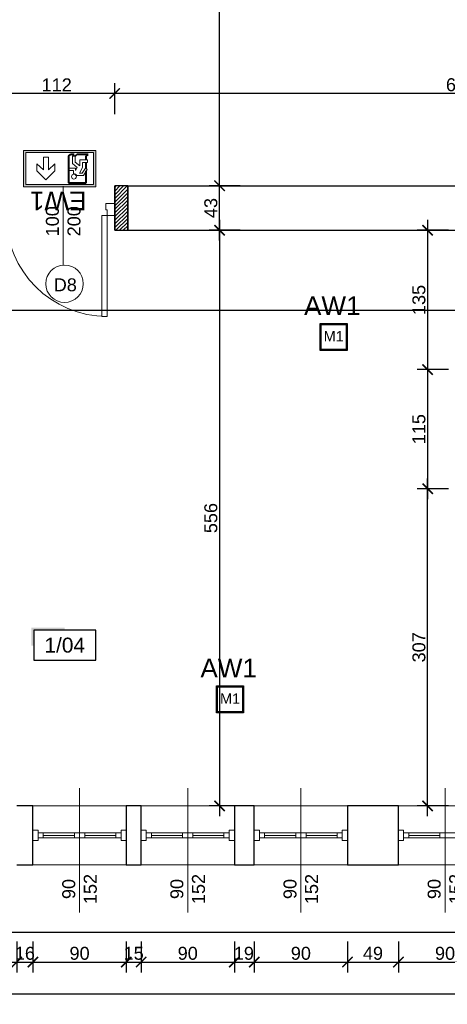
# Model space of a CAD drawing. Header units: millimetres. Extents: x 2709036 to 2756280, y 168165 to 192362.
# Tile 127 of 192: x 2720852 to 2721265, y 190566 to 191517. Entities that reach past the tile are written whole.
import ezdxf
from ezdxf.enums import TextEntityAlignment as Align

# ---------------------------------------------------------------- set-up
doc = ezdxf.new("R2010")
doc.units = ezdxf.units.MM
doc.header["$MEASUREMENT"] = 0
doc.linetypes.add('HIDDEN2', pattern=[4.7625, 3.175, -1.5875])
doc.layers.add('6 - OPISY', color=7, linetype='Continuous')
doc.layers.add('Oświetlenie awaryjne', color=1, linetype='Continuous')
for name, color, linetype, lineweight in [('__MAZ_OPIS_STOLARKA', 7, 'Continuous', 0), ('__MAZ_SCHODY', 7, 'Continuous', 0), ('__MAZ_STOLARKA DRZWIOWA NOWA', 7, 'Continuous', 9), ('__MAZ_STOLARKA OKIENNA', 7, 'Continuous', 9), ('__MAZ_WYMIARY', 7, 'Continuous', 9), ('__MAZ_ŚCIANY ISTNIEJĄCE', 7, 'Continuous', 30), ('Oświetlenie ewakuacyjne', 3, 'Continuous', 20)]:
    doc.layers.add(name, color=color, linetype=linetype, lineweight=lineweight)
doc.styles.add('Arial', font='arial.ttf')
doc.styles.add('Dimensions', font='arial.ttf')
doc.styles.add('Malanow_1_100', font='isocpeur.ttf')
doc.styles.get("Standard").update_dxf_attribs({"font": 'arial.ttf'})
doc.styles.add('styl1', font='arial.ttf')
doc.dimstyles.new('100', dxfattribs={"dimtxt": 10, "dimasz": 10, "dimexe": 18, "dimexo": 15, "dimgap": 9, "dimtad": 1, "dimdec": 1, "dimrnd": 0.5, "dimdsep": 46, "dimtxsty": 'Dimensions', "dimblk": 'ARCHTICK', "dimcen": 9, "dimdle": 10, "dimadec": 1, "dimazin": 2, "dimtfac": 1, "dimtdec": 4, "dimtofl": 0, "dimtmove": 2, "dimatfit": 3, "dimfxl": 1, "dimtolj": 1, "dimtzin": 0, "dimarcsym": 0})

# ---------------------------------------------------------------- blocks, each defined once
blk = doc.blocks.new('*U9')
at = {"ltscale": 10}
blk.add_hatch(color=256, dxfattribs=at).paths.add_polyline_path([(0, 26), (-25, 26), (-27, 26), (-27, 11.46), (-25, 11.46), (-25, 24), (0, 24)])
blk.add_lwpolyline([(-25, 0), (25, 0), (25, 24), (-25, 24)], close=True, dxfattribs=at)
at = {"layer": '6 - OPISY'}
for tag, p in [('NRPOM', (0, 6)), ('WYSPOM', (3.39, -15.66))]:
    blk.add_attdef(tag, text='', height=12, dxfattribs=at).set_placement(p, align=Align.CENTER)
blk = doc.blocks.new('_ArchTick')
at = {"color": 0, "linetype": 'ByBlock', "const_width": 0.15}
blk.add_lwpolyline([(-0.5, -0.5), (0.5, 0.5)], dxfattribs=at)
blk = doc.blocks.new('*D758')
at = {"layer": '__MAZ_WYMIARY', "color": 0, "lineweight": -2}
for p, q in [((2720943.8, 191426.23), (2720943.8, 191456.23)), ((2721612.3, 191426.23), (2721612.3, 191456.23)), ((2721622.3, 191446.23), (2720933.8, 191446.23))]:
    blk.add_line(p, q, dxfattribs=at)
at = {"layer": 'Defpoints', "color": 0, "lineweight": 30}
for p in [(2720943.8, 191446.23), (2720943.8, 191357.08), (2721612.3, 191357.08)]:
    blk.add_point(p, dxfattribs=at)
at = {"layer": '__MAZ_WYMIARY', "color": 0, "lineweight": -2, "xscale": 10, "yscale": 10, "zscale": 10, "rotation": 180}
blk.add_blockref('_ArchTick', (2720943.8, 191446.23), dxfattribs=at)
at = {"layer": '__MAZ_WYMIARY', "color": 0, "lineweight": -2, "xscale": 10, "yscale": 10, "zscale": 10}
blk.add_blockref('_ArchTick', (2721612.3, 191446.23), dxfattribs=at)
at = {"layer": '__MAZ_WYMIARY', "color": 0, "lineweight": 5, "insert": (2721278.05, 191454.61), "char_height": 12.5, "attachment_point": 5, "style": 'Arial'}
blk.add_mtext('\\A1;669', dxfattribs=at)
blk = doc.blocks.new('*D759')
at = {"layer": '__MAZ_WYMIARY', "color": 0, "lineweight": -2}
for p, q in [((2720831.8, 191426.23), (2720831.8, 191456.23)), ((2720943.8, 191426.23), (2720943.8, 191456.23)), ((2720953.8, 191446.23), (2720821.8, 191446.23))]:
    blk.add_line(p, q, dxfattribs=at)
at = {"layer": 'Defpoints', "color": 0, "lineweight": 30}
for p in [(2720831.8, 191446.23), (2720831.8, 191357.08), (2720943.8, 191357.08)]:
    blk.add_point(p, dxfattribs=at)
at = {"layer": '__MAZ_WYMIARY', "color": 0, "lineweight": -2, "xscale": 10, "yscale": 10, "zscale": 10, "rotation": 180}
blk.add_blockref('_ArchTick', (2720831.8, 191446.23), dxfattribs=at)
at = {"layer": '__MAZ_WYMIARY', "color": 0, "lineweight": -2, "xscale": 10, "yscale": 10, "zscale": 10}
blk.add_blockref('_ArchTick', (2720943.8, 191446.23), dxfattribs=at)
at = {"layer": '__MAZ_WYMIARY', "color": 0, "lineweight": 5, "insert": (2720887.8, 191454.51), "char_height": 12.5, "attachment_point": 5, "style": 'Arial'}
blk.add_mtext('\\A1;112', dxfattribs=at)
blk = doc.blocks.new('*D761')
at = {"layer": '__MAZ_WYMIARY', "color": 0, "lineweight": -2}
for p, q in [((2721245.83, 191324.08), (2721245.83, 191169.46)), ((2721265.83, 191314.08), (2721235.83, 191314.08)), ((2721265.83, 191179.46), (2721235.83, 191179.46))]:
    blk.add_line(p, q, dxfattribs=at)
at = {"layer": 'Defpoints', "color": 0, "lineweight": 30}
for p in [(2721306.3, 191314.08), (2721245.83, 191179.46), (2721306.3, 191179.46)]:
    blk.add_point(p, dxfattribs=at)
at = {"layer": '__MAZ_WYMIARY', "color": 0, "lineweight": -2, "xscale": 10, "yscale": 10, "zscale": 10}
for p, rotation in [((2721245.83, 191314.08), 90), ((2721245.83, 191179.46), 270)]:
    blk.add_blockref('_ArchTick', p, dxfattribs=dict(at, rotation=rotation))
at = {"layer": '__MAZ_WYMIARY', "color": 0, "lineweight": 5, "insert": (2721237.45, 191246.77), "char_height": 12.5, "attachment_point": 5, "rotation": 90, "style": 'Arial'}
blk.add_mtext('\\A1;135', dxfattribs=at)
blk = doc.blocks.new('*D762')
at = {"layer": '__MAZ_WYMIARY', "color": 0, "lineweight": -2}
for p, q in [((2721245.83, 191189.46), (2721245.83, 191054.46)), ((2721265.83, 191179.46), (2721235.83, 191179.46)), ((2721265.83, 191064.46), (2721235.83, 191064.46))]:
    blk.add_line(p, q, dxfattribs=at)
at = {"layer": 'Defpoints', "color": 0, "lineweight": 30}
for p in [(2721306.3, 191179.46), (2721245.83, 191064.46), (2721309.3, 191064.46)]:
    blk.add_point(p, dxfattribs=at)
at = {"layer": '__MAZ_WYMIARY', "color": 0, "lineweight": -2, "xscale": 10, "yscale": 10, "zscale": 10}
for p, rotation in [((2721245.83, 191179.46), 90), ((2721245.83, 191064.46), 270)]:
    blk.add_blockref('_ArchTick', p, dxfattribs=dict(at, rotation=rotation))
at = {"layer": '__MAZ_WYMIARY', "color": 0, "lineweight": 5, "insert": (2721237.45, 191121.96), "char_height": 12.5, "attachment_point": 5, "rotation": 90, "style": 'Arial'}
blk.add_mtext('\\A1;115', dxfattribs=at)
blk = doc.blocks.new('*D763')
at = {"layer": '__MAZ_WYMIARY', "color": 0, "lineweight": -2}
for p, q in [((2721245.83, 190748.08), (2721245.83, 191074.46)), ((2721265.83, 191064.46), (2721235.83, 191064.46)), ((2721265.83, 190758.08), (2721235.83, 190758.08))]:
    blk.add_line(p, q, dxfattribs=at)
at = {"layer": 'Defpoints', "color": 0, "lineweight": 30}
for p in [(2721245.83, 191064.46), (2721309.3, 191064.46), (2721309.3, 190758.08)]:
    blk.add_point(p, dxfattribs=at)
at = {"layer": '__MAZ_WYMIARY', "color": 0, "lineweight": -2, "xscale": 10, "yscale": 10, "zscale": 10}
for p, rotation in [((2721245.83, 191064.46), 90), ((2721245.83, 190758.08), 270)]:
    blk.add_blockref('_ArchTick', p, dxfattribs=dict(at, rotation=rotation))
at = {"layer": '__MAZ_WYMIARY', "color": 0, "lineweight": 5, "insert": (2721237.45, 190911.27), "char_height": 12.5, "attachment_point": 5, "rotation": 90, "style": 'Arial'}
blk.add_mtext('\\A1;307', dxfattribs=at)
blk = doc.blocks.new('*D1075')
at = {"layer": '__MAZ_WYMIARY', "color": 0, "lineweight": -2}
for p, q in [((2721044.99, 191324.08), (2721044.99, 190748.08)), ((2721064.99, 191314.08), (2721034.99, 191314.08)), ((2721064.99, 190758.08), (2721034.99, 190758.08))]:
    blk.add_line(p, q, dxfattribs=at)
at = {"layer": 'Defpoints', "color": 0, "lineweight": 30}
for p in [(2721096.92, 191314.08), (2721044.99, 190758.08), (2721096.92, 190758.08)]:
    blk.add_point(p, dxfattribs=at)
at = {"layer": '__MAZ_WYMIARY', "color": 0, "lineweight": -2, "xscale": 10, "yscale": 10, "zscale": 10}
for p, rotation in [((2721044.99, 191314.08), 90), ((2721044.99, 190758.08), 270)]:
    blk.add_blockref('_ArchTick', p, dxfattribs=dict(at, rotation=rotation))
at = {"layer": '__MAZ_WYMIARY', "color": 0, "lineweight": 5, "insert": (2721036.61, 191036.08), "char_height": 12.5, "attachment_point": 5, "rotation": 90, "style": 'Arial'}
blk.add_mtext('\\A1;556', dxfattribs=at)
blk = doc.blocks.new('*D1143')
at = {"layer": '__MAZ_WYMIARY', "color": 0, "lineweight": -2}
for p, q in [((2721044.99, 191304.08), (2721044.99, 191367.08)), ((2721064.99, 191357.08), (2721034.99, 191357.08)), ((2721064.99, 191314.08), (2721034.99, 191314.08))]:
    blk.add_line(p, q, dxfattribs=at)
at = {"layer": 'Defpoints', "color": 0, "lineweight": 30}
for p in [(2721044.99, 191357.08), (2721139.98, 191357.08), (2721139.98, 191314.08)]:
    blk.add_point(p, dxfattribs=at)
at = {"layer": '__MAZ_WYMIARY', "color": 0, "lineweight": -2, "xscale": 10, "yscale": 10, "zscale": 10}
for p, rotation in [((2721044.99, 191357.08), 90), ((2721044.99, 191314.08), 270)]:
    blk.add_blockref('_ArchTick', p, dxfattribs=dict(at, rotation=rotation))
at = {"layer": '__MAZ_WYMIARY', "color": 0, "lineweight": 5, "insert": (2721036.6, 191335.58), "char_height": 12.5, "attachment_point": 5, "rotation": 90, "style": 'Arial'}
blk.add_mtext('\\A1;43', dxfattribs=at)
blk = doc.blocks.new('*D1144')
at = {"layer": '__MAZ_WYMIARY', "color": 0, "lineweight": -2}
for p, q in [((2721044.99, 191347.08), (2721044.99, 191941.08)), ((2721049.99, 191931.08), (2721034.99, 191931.08)), ((2721049.99, 191357.08), (2721034.99, 191357.08))]:
    blk.add_line(p, q, dxfattribs=at)
at = {"layer": 'Defpoints', "color": 0, "lineweight": 30}
for p in [(2721044.99, 191931.08), (2721064.99, 191931.08), (2721064.99, 191357.08)]:
    blk.add_point(p, dxfattribs=at)
at = {"layer": '__MAZ_WYMIARY', "color": 0, "lineweight": -2, "xscale": 10, "yscale": 10, "zscale": 10}
for p, rotation in [((2721044.99, 191931.08), 90), ((2721044.99, 191357.08), 270)]:
    blk.add_blockref('_ArchTick', p, dxfattribs=dict(at, rotation=rotation))
at = {"layer": '__MAZ_WYMIARY', "color": 0, "lineweight": 5, "insert": (2721036.63, 191644.08), "char_height": 12.5, "attachment_point": 5, "rotation": 90, "style": 'Arial'}
blk.add_mtext('\\A1;574', dxfattribs=at)
blk = doc.blocks.new('*D1164')
at = {"layer": '__MAZ_WYMIARY', "color": 0, "lineweight": -2}
for p, q in [((2720272.22, 190655.79), (2720272.22, 190625.79)), ((2721309.3, 190655.79), (2721309.3, 190625.79)), ((2721319.3, 190635.79), (2720262.22, 190635.79))]:
    blk.add_line(p, q, dxfattribs=at)
at = {"layer": 'Defpoints', "color": 0, "lineweight": 30}
for p in [(2720272.22, 190808.17), (2721309.3, 190808.17), (2720272.22, 190635.79)]:
    blk.add_point(p, dxfattribs=at)
at = {"layer": '__MAZ_WYMIARY', "color": 0, "lineweight": -2, "xscale": 10, "yscale": 10, "zscale": 10, "rotation": 180}
blk.add_blockref('_ArchTick', (2720272.22, 190635.79), dxfattribs=at)
at = {"layer": '__MAZ_WYMIARY', "color": 0, "lineweight": -2, "xscale": 10, "yscale": 10, "zscale": 10}
blk.add_blockref('_ArchTick', (2721309.3, 190635.79), dxfattribs=at)
at = {"layer": '__MAZ_WYMIARY', "color": 0, "lineweight": 5, "insert": (2720790.76, 190644.18), "char_height": 12.5, "attachment_point": 5, "style": 'Arial'}
blk.add_mtext('\\A1;1037', dxfattribs=at)
blk = doc.blocks.new('*D1197')
at = {"layer": '__MAZ_WYMIARY', "color": 0, "lineweight": -2}
for p, q in [((2720759.3, 190627.24), (2720759.3, 190597.24)), ((2720849.3, 190627.24), (2720849.3, 190597.24)), ((2720749.3, 190607.24), (2720859.3, 190607.24))]:
    blk.add_line(p, q, dxfattribs=at)
at = {"layer": 'Defpoints', "color": 0, "lineweight": 30}
for p in [(2720759.3, 190700.95), (2720849.3, 190700.95), (2720849.3, 190607.24)]:
    blk.add_point(p, dxfattribs=at)
at = {"layer": '__MAZ_WYMIARY', "color": 0, "lineweight": -2, "xscale": 10, "yscale": 10, "zscale": 10, "rotation": 180}
blk.add_blockref('_ArchTick', (2720759.3, 190607.24), dxfattribs=at)
at = {"layer": '__MAZ_WYMIARY', "color": 0, "lineweight": -2, "xscale": 10, "yscale": 10, "zscale": 10}
blk.add_blockref('_ArchTick', (2720849.3, 190607.24), dxfattribs=at)
at = {"layer": '__MAZ_WYMIARY', "color": 0, "lineweight": 5, "insert": (2720804.3, 190615.62), "char_height": 12.5, "attachment_point": 5, "style": 'Arial'}
blk.add_mtext('\\A1;90', dxfattribs=at)
blk = doc.blocks.new('*D1198')
at = {"layer": '__MAZ_WYMIARY', "color": 0, "lineweight": -2}
for p, q in [((2720849.3, 190627.24), (2720849.3, 190597.24)), ((2720864.9, 190627.24), (2720864.9, 190597.24)), ((2720839.3, 190607.24), (2720874.9, 190607.24))]:
    blk.add_line(p, q, dxfattribs=at)
at = {"layer": 'Defpoints', "color": 0, "lineweight": 30}
for p in [(2720849.3, 190700.89), (2720864.9, 190700.89), (2720864.9, 190607.24)]:
    blk.add_point(p, dxfattribs=at)
at = {"layer": '__MAZ_WYMIARY', "color": 0, "lineweight": -2, "xscale": 10, "yscale": 10, "zscale": 10, "rotation": 180}
blk.add_blockref('_ArchTick', (2720849.3, 190607.24), dxfattribs=at)
at = {"layer": '__MAZ_WYMIARY', "color": 0, "lineweight": -2, "xscale": 10, "yscale": 10, "zscale": 10}
blk.add_blockref('_ArchTick', (2720864.9, 190607.24), dxfattribs=at)
at = {"layer": '__MAZ_WYMIARY', "color": 0, "lineweight": 5, "insert": (2720857.1, 190615.62), "char_height": 12.5, "attachment_point": 5, "style": 'Arial'}
blk.add_mtext('\\A1;16', dxfattribs=at)
blk = doc.blocks.new('*D1199')
at = {"layer": '__MAZ_WYMIARY', "color": 0, "lineweight": -2}
for p, q in [((2720864.9, 190627.24), (2720864.9, 190597.24)), ((2720954.9, 190627.24), (2720954.9, 190597.24)), ((2720854.9, 190607.24), (2720964.9, 190607.24))]:
    blk.add_line(p, q, dxfattribs=at)
at = {"layer": 'Defpoints', "color": 0, "lineweight": 30}
for p in [(2720864.9, 190701.08), (2720954.9, 190701.08), (2720954.9, 190607.24)]:
    blk.add_point(p, dxfattribs=at)
at = {"layer": '__MAZ_WYMIARY', "color": 0, "lineweight": -2, "xscale": 10, "yscale": 10, "zscale": 10, "rotation": 180}
blk.add_blockref('_ArchTick', (2720864.9, 190607.24), dxfattribs=at)
at = {"layer": '__MAZ_WYMIARY', "color": 0, "lineweight": -2, "xscale": 10, "yscale": 10, "zscale": 10}
blk.add_blockref('_ArchTick', (2720954.9, 190607.24), dxfattribs=at)
at = {"layer": '__MAZ_WYMIARY', "color": 0, "lineweight": 5, "insert": (2720909.9, 190615.62), "char_height": 12.5, "attachment_point": 5, "style": 'Arial'}
blk.add_mtext('\\A1;90', dxfattribs=at)
blk = doc.blocks.new('*D1200')
at = {"layer": '__MAZ_WYMIARY', "color": 0, "lineweight": -2}
for p, q in [((2720954.9, 190627.24), (2720954.9, 190597.24)), ((2720969.27, 190627.24), (2720969.27, 190597.24)), ((2720944.9, 190607.24), (2720979.27, 190607.24))]:
    blk.add_line(p, q, dxfattribs=at)
at = {"layer": 'Defpoints', "color": 0, "lineweight": 30}
for p in [(2720954.9, 190701.08), (2720969.27, 190701.08), (2720969.27, 190607.24)]:
    blk.add_point(p, dxfattribs=at)
at = {"layer": '__MAZ_WYMIARY', "color": 0, "lineweight": -2, "xscale": 10, "yscale": 10, "zscale": 10, "rotation": 180}
blk.add_blockref('_ArchTick', (2720954.9, 190607.24), dxfattribs=at)
at = {"layer": '__MAZ_WYMIARY', "color": 0, "lineweight": -2, "xscale": 10, "yscale": 10, "zscale": 10}
blk.add_blockref('_ArchTick', (2720969.27, 190607.24), dxfattribs=at)
at = {"layer": '__MAZ_WYMIARY', "color": 0, "lineweight": 5, "insert": (2720962.09, 190615.62), "char_height": 12.5, "attachment_point": 5, "style": 'Arial'}
blk.add_mtext('\\A1;15', dxfattribs=at)
blk = doc.blocks.new('*D1201')
at = {"layer": '__MAZ_WYMIARY', "color": 0, "lineweight": -2}
for p, q in [((2720969.27, 190627.24), (2720969.27, 190597.24)), ((2721059.27, 190627.24), (2721059.27, 190597.24)), ((2720959.27, 190607.24), (2721069.27, 190607.24))]:
    blk.add_line(p, q, dxfattribs=at)
at = {"layer": 'Defpoints', "color": 0, "lineweight": 30}
for p in [(2720969.27, 190701.02), (2721059.27, 190701.02), (2721059.27, 190607.24)]:
    blk.add_point(p, dxfattribs=at)
at = {"layer": '__MAZ_WYMIARY', "color": 0, "lineweight": -2, "xscale": 10, "yscale": 10, "zscale": 10, "rotation": 180}
blk.add_blockref('_ArchTick', (2720969.27, 190607.24), dxfattribs=at)
at = {"layer": '__MAZ_WYMIARY', "color": 0, "lineweight": -2, "xscale": 10, "yscale": 10, "zscale": 10}
blk.add_blockref('_ArchTick', (2721059.27, 190607.24), dxfattribs=at)
at = {"layer": '__MAZ_WYMIARY', "color": 0, "lineweight": 5, "insert": (2721014.27, 190615.62), "char_height": 12.5, "attachment_point": 5, "style": 'Arial'}
blk.add_mtext('\\A1;90', dxfattribs=at)
blk = doc.blocks.new('*D1202')
at = {"layer": '__MAZ_WYMIARY', "color": 0, "lineweight": -2}
for p, q in [((2721059.27, 190627.24), (2721059.27, 190597.24)), ((2721078.46, 190627.24), (2721078.46, 190597.24)), ((2721049.27, 190607.24), (2721088.46, 190607.24))]:
    blk.add_line(p, q, dxfattribs=at)
at = {"layer": 'Defpoints', "color": 0, "lineweight": 30}
for p in [(2721059.27, 190701.08), (2721078.46, 190701.08), (2721078.46, 190607.24)]:
    blk.add_point(p, dxfattribs=at)
at = {"layer": '__MAZ_WYMIARY', "color": 0, "lineweight": -2, "xscale": 10, "yscale": 10, "zscale": 10, "rotation": 180}
blk.add_blockref('_ArchTick', (2721059.27, 190607.24), dxfattribs=at)
at = {"layer": '__MAZ_WYMIARY', "color": 0, "lineweight": -2, "xscale": 10, "yscale": 10, "zscale": 10}
blk.add_blockref('_ArchTick', (2721078.46, 190607.24), dxfattribs=at)
at = {"layer": '__MAZ_WYMIARY', "color": 0, "lineweight": 5, "insert": (2721068.46, 190615.62), "char_height": 12.5, "attachment_point": 5, "style": 'Arial'}
blk.add_mtext('\\A1;19', dxfattribs=at)
blk = doc.blocks.new('*D1203')
at = {"layer": '__MAZ_WYMIARY', "color": 0, "lineweight": -2}
for p, q in [((2721078.46, 190627.24), (2721078.46, 190597.24)), ((2721168.46, 190627.24), (2721168.46, 190597.24)), ((2721068.46, 190607.24), (2721178.46, 190607.24))]:
    blk.add_line(p, q, dxfattribs=at)
at = {"layer": 'Defpoints', "color": 0, "lineweight": 30}
for p in [(2721078.46, 190701.08), (2721168.46, 190701.08), (2721168.46, 190607.24)]:
    blk.add_point(p, dxfattribs=at)
at = {"layer": '__MAZ_WYMIARY', "color": 0, "lineweight": -2, "xscale": 10, "yscale": 10, "zscale": 10, "rotation": 180}
blk.add_blockref('_ArchTick', (2721078.46, 190607.24), dxfattribs=at)
at = {"layer": '__MAZ_WYMIARY', "color": 0, "lineweight": -2, "xscale": 10, "yscale": 10, "zscale": 10}
blk.add_blockref('_ArchTick', (2721168.46, 190607.24), dxfattribs=at)
at = {"layer": '__MAZ_WYMIARY', "color": 0, "lineweight": 5, "insert": (2721123.46, 190615.62), "char_height": 12.5, "attachment_point": 5, "style": 'Arial'}
blk.add_mtext('\\A1;90', dxfattribs=at)
blk = doc.blocks.new('*D1204')
at = {"layer": '__MAZ_WYMIARY', "color": 0, "lineweight": -2}
for p, q in [((2721168.46, 190627.24), (2721168.46, 190597.24)), ((2721217.61, 190627.24), (2721217.61, 190597.24)), ((2721158.46, 190607.24), (2721227.61, 190607.24))]:
    blk.add_line(p, q, dxfattribs=at)
at = {"layer": 'Defpoints', "color": 0, "lineweight": 30}
for p in [(2721168.46, 190701.02), (2721217.61, 190701.08), (2721217.61, 190607.24)]:
    blk.add_point(p, dxfattribs=at)
at = {"layer": '__MAZ_WYMIARY', "color": 0, "lineweight": -2, "xscale": 10, "yscale": 10, "zscale": 10, "rotation": 180}
blk.add_blockref('_ArchTick', (2721168.46, 190607.24), dxfattribs=at)
at = {"layer": '__MAZ_WYMIARY', "color": 0, "lineweight": -2, "xscale": 10, "yscale": 10, "zscale": 10}
blk.add_blockref('_ArchTick', (2721217.61, 190607.24), dxfattribs=at)
at = {"layer": '__MAZ_WYMIARY', "color": 0, "lineweight": 5, "insert": (2721193.04, 190615.62), "char_height": 12.5, "attachment_point": 5, "style": 'Arial'}
blk.add_mtext('\\A1;49', dxfattribs=at)
blk = doc.blocks.new('*D1205')
at = {"layer": '__MAZ_WYMIARY', "color": 0, "lineweight": -2}
for p, q in [((2721217.61, 190627.24), (2721217.61, 190597.24)), ((2721307.61, 190627.24), (2721307.61, 190597.24)), ((2721207.61, 190607.24), (2721317.61, 190607.24))]:
    blk.add_line(p, q, dxfattribs=at)
at = {"layer": 'Defpoints', "color": 0, "lineweight": 30}
for p in [(2721217.61, 190701.08), (2721307.61, 190701.08), (2721307.61, 190607.24)]:
    blk.add_point(p, dxfattribs=at)
at = {"layer": '__MAZ_WYMIARY', "color": 0, "lineweight": -2, "xscale": 10, "yscale": 10, "zscale": 10, "rotation": 180}
blk.add_blockref('_ArchTick', (2721217.61, 190607.24), dxfattribs=at)
at = {"layer": '__MAZ_WYMIARY', "color": 0, "lineweight": -2, "xscale": 10, "yscale": 10, "zscale": 10}
blk.add_blockref('_ArchTick', (2721307.61, 190607.24), dxfattribs=at)
at = {"layer": '__MAZ_WYMIARY', "color": 0, "lineweight": 5, "insert": (2721262.61, 190615.62), "char_height": 12.5, "attachment_point": 5, "style": 'Arial'}
blk.add_mtext('\\A1;90', dxfattribs=at)
blk = doc.blocks.new('*D1213')
at = {"layer": '__MAZ_WYMIARY', "color": 0, "lineweight": -2}
for p, q in [((2719113.3, 190596.43), (2719113.3, 190566.43)), ((2721912.3, 190596.43), (2721912.3, 190566.43)), ((2719103.3, 190576.43), (2721922.3, 190576.43))]:
    blk.add_line(p, q, dxfattribs=at)
at = {"layer": 'Defpoints', "color": 0, "lineweight": 30}
for p in [(2719113.3, 190701.08), (2721912.3, 190701.08), (2721912.3, 190576.43)]:
    blk.add_point(p, dxfattribs=at)
at = {"layer": '__MAZ_WYMIARY', "color": 0, "lineweight": -2, "xscale": 10, "yscale": 10, "zscale": 10, "rotation": 180}
blk.add_blockref('_ArchTick', (2719113.3, 190576.43), dxfattribs=at)
at = {"layer": '__MAZ_WYMIARY', "color": 0, "lineweight": -2, "xscale": 10, "yscale": 10, "zscale": 10}
blk.add_blockref('_ArchTick', (2721912.3, 190576.43), dxfattribs=at)
at = {"layer": '__MAZ_WYMIARY', "color": 0, "lineweight": 5, "insert": (2720512.8, 190584.81), "char_height": 12.5, "attachment_point": 5, "style": 'Arial'}
blk.add_mtext('\\A1;2799', dxfattribs=at)
blk = doc.blocks.new('*D1227')
at = {"layer": '__MAZ_WYMIARY', "color": 0, "lineweight": -2}
for p, q in [((2720201, 191256.98), (2720201, 191226.98)), ((2721306.3, 191256.98), (2721306.3, 191226.98)), ((2720191, 191236.98), (2721316.3, 191236.98))]:
    blk.add_line(p, q, dxfattribs=at)
at = {"layer": 'Defpoints', "color": 0, "lineweight": 30}
for p in [(2720201, 191314.08), (2721306.3, 191314.08), (2721306.3, 191236.98)]:
    blk.add_point(p, dxfattribs=at)
at = {"layer": '__MAZ_WYMIARY', "color": 0, "lineweight": -2, "xscale": 10, "yscale": 10, "zscale": 10, "rotation": 180}
blk.add_blockref('_ArchTick', (2720201, 191236.98), dxfattribs=at)
at = {"layer": '__MAZ_WYMIARY', "color": 0, "lineweight": -2, "xscale": 10, "yscale": 10, "zscale": 10}
blk.add_blockref('_ArchTick', (2721306.3, 191236.98), dxfattribs=at)
at = {"layer": '__MAZ_WYMIARY', "color": 0, "lineweight": 5, "insert": (2720753.65, 191245.37), "char_height": 12.5, "attachment_point": 5, "style": 'Arial'}
blk.add_mtext('\\A1;1106', dxfattribs=at)
blk = doc.blocks.new('90')
at = {"color": 0, "linetype": 'Continuous', "lineweight": 5}
for p, q in [((30102.84, -38884.85), (30102.84, -38878.44)), ((30113.27, -38878.44), (30113.27, -38885.98)), ((30107.55, -38884.85), (30102.84, -38884.85)), ((30107.55, -38885.98), (30107.55, -38884.85)), ((30113.27, -38885.98), (30107.55, -38885.98)), ((30015.67, -38967.31), (30015.67, -38972.02)), ((30102.84, -38967.31), (30015.67, -38967.31)), ((30015.67, -38967.31), (30015.67, -38972.02)), ((30102.84, -38972.02), (30102.84, -38967.31)), ((30015.67, -38972.02), (30102.84, -38972.02)), ((30102.84, -38978.44), (30102.84, -38972.02)), ((30102.84, -38972.02), (30107.55, -38972.02)), ((30107.55, -38972.02), (30107.55, -38970.89)), ((30107.55, -38970.89), (30113.27, -38970.89)), ((30113.27, -38970.89), (30113.27, -38978.44))]:
    blk.add_line(p, q, dxfattribs=at)
blk.add_arc((30102.84, -38972.02), 87.17, 90, 180, dxfattribs=at)
blk = doc.blocks.new('*U718')
at = {"layer": 'Oświetlenie awaryjne'}
h = blk.add_hatch(color=256, dxfattribs=at)
h.dxf.hatch_style = 1
h.paths.add_polyline_path([(-13, -13), (13, -13), (13, 13), (-13, 13)])
h.paths.add_polyline_path([(-12, -12), (12, -12), (12, 12), (-12, 12)], flags=16)
for points in [[(-13, 13), (13, 13), (13, -13), (-13, -13)], [(-12, 12), (12, 12), (12, -12), (-12, -12)]]:
    blk.add_lwpolyline(points, close=True, dxfattribs=at)
at = {"layer": 'Oświetlenie awaryjne', "attachment_point": 1, "style": 'Malanow_1_100'}
for s, width, insert, char_height in [('{\\fArial|b0|i0|c238|p34;AW1}', 59.6663, (-28.61, 39.11), 18), ('\\pxqc;{\\fArial|b0|i0|c238|p34;M1}', 26, (-13, 5.68), 10)]:
    blk.add_mtext_dynamic_manual_height_columns(s, width=width, gutter_width=669.53, heights=[0], dxfattribs=dict(at, insert=insert, char_height=char_height))
blk = doc.blocks.new('DG')
at = {"layer": 'Oświetlenie ewakuacyjne', "linetype": 'ByBlock'}
h = blk.add_hatch(color=256, dxfattribs=at)
h.paths.add_polyline_path([(-0.92, 34.23), (69.08, 34.23), (69.08, -0.77), (-0.92, -0.77)])
h.paths.add_polyline_path([(1.54, 32.26), (66.63, 32.26), (66.63, 1.21), (1.54, 1.21)], flags=16)
at = {"layer": 'Oświetlenie ewakuacyjne', "lineweight": 40}
for p, q in [((42.7, 30.38), (59.77, 30.38)), ((42.7, 4.82), (42.7, 30.38)), ((59.77, 30.38), (59.77, 18.95)), ((59.77, 17.11), (59.77, 10.93)), ((42.7, 4.82), (44.51, 3.02)), ((48.13, 3.02), (44.51, 3.02)), ((46.75, 4.39), (48.13, 3.02)), ((49.31, 4.39), (50.69, 3.02)), ((61.58, 3.02), (50.69, 3.02)), ((59.77, 8.22), (59.77, 4.82)), ((59.77, 4.82), (61.58, 3.02))]:
    blk.add_line(p, q, dxfattribs=at)
at = {"layer": 'Oświetlenie ewakuacyjne'}
for p, q in [((12.09, 19.05), (20.78, 27.53)), ((12.09, 12.28), (12.09, 19.05)), ((20.78, 27.53), (29.47, 19.05)), ((29.47, 19.05), (29.47, 12.28)), ((47.27, 21.68), (47.27, 18.64)), ((57, 23.48), (50.5, 23.49)), ((56.23, 15.6), (53.21, 21.11)), ((53.21, 21.11), (55.91, 21.11)), ((55.91, 21.11), (58.82, 16.48)), ((60.56, 17.65), (57, 23.48)), ((18.37, 17.8), (12.09, 12.28)), ((18.37, 5.81), (18.37, 17.8)), ((29.47, 12.28), (23.19, 17.8)), ((23.19, 17.8), (23.19, 5.81)), ((47.27, 18.64), (42.7, 18.64)), ((42.7, 18.64), (42.7, 16.29)), ((42.7, 16.29), (49.38, 16.28)), ((50.94, 15.55), (46.32, 11.89)), ((46.32, 11.89), (46.32, 4.82)), ((48.88, 10.54), (53.52, 13.99)), ((48.88, 4.82), (48.88, 10.54)), ((49.38, 16.28), (49.38, 18.44)), ((49.38, 18.44), (50.94, 15.55)), ((53.52, 13.99), (53.51, 8.22)), ((56.23, 10.93), (56.23, 15.6)), ((60.79, 10.93), (56.23, 10.93)), ((58.82, 16.48), (60.56, 17.65)), ((60.78, 8.22), (60.79, 10.93)), ((23.19, 5.81), (18.37, 5.81)), ((46.32, 4.82), (48.88, 4.82)), ((46.75, 4.39), (49.31, 4.39)), ((53.51, 8.22), (60.78, 8.22))]:
    blk.add_line(p, q, dxfattribs=at)
for points in [[(-0.92, 34.23), (69.08, 34.23), (69.08, -0.77), (-0.92, -0.77)], [(1.54, 32.26), (66.63, 32.26), (66.63, 1.21), (1.54, 1.21)]]:
    blk.add_lwpolyline(points, close=True, dxfattribs=at)
blk.add_circle((47.8, 24.52), 2.34, dxfattribs=at)
blk.add_arc((47.8, 24.52), 2.88, 259.40031, 339.13959, dxfattribs=at)
blk = doc.blocks.new('*U714')
at = {"layer": 'Oświetlenie ewakuacyjne', "color": 1, "linetype": 'ByBlock', "xscale": -1, "rotation": 359.9999999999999}
blk.add_blockref('DG', (69.08, 0.76), dxfattribs=at)
at = {"layer": 'Oświetlenie ewakuacyjne', "insert": (9.21, 57.69), "char_height": 18, "attachment_point": 1, "style": 'Malanow_1_100'}
blk.add_mtext_dynamic_manual_height_columns('{\\fArial|b0|i0|c238|p34;EW1}', width=42.9792, gutter_width=669.53, heights=[0], dxfattribs=at)

msp = doc.modelspace()

# ---------------------------------------------------------------- hatches: boundary and pattern name
at = {"layer": '__MAZ_ŚCIANY ISTNIEJĄCE', "lineweight": 0, "ltscale": 15}
h = msp.add_hatch(dxfattribs=at)
h.set_pattern_fill('ANSI31', color=252, scale=20)
h.set_pattern_definition([(45, (0, 4940.5295), (-1.767766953, 1.767766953), [])])
h.paths.add_polyline_path([(2720943.8, 191357.08), (2720956.3, 191357.08), (2720956.3, 191314.08), (2720943.8, 191314.08)])

# ---------------------------------------------------------------- linework, layer by layer
at = {"layer": '__MAZ_OPIS_STOLARKA', "color": 252}
for points in [[(2720894.13, 191280.5), (2720894.13, 191356.68)], [(2720909.9, 190655.07), (2720909.9, 190775.29)], [(2721014.27, 190655.07), (2721014.27, 190775.29)], [(2721123.46, 190655.07), (2721123.46, 190775.29)], [(2721262.61, 190655.07), (2721262.61, 190775.29)]]:
    msp.add_lwpolyline(points, dxfattribs=at)
msp.add_circle((2720895.37, 191262.43), 18.07, dxfattribs=at)
at = {"layer": '__MAZ_SCHODY', "color": 252, "linetype": 'HIDDEN2', "lineweight": 5}
for p, q in [((2720954.9, 190758.08), (2720864.9, 190758.08)), ((2721059.27, 190758.08), (2720969.27, 190758.08)), ((2721168.46, 190758.08), (2721078.46, 190758.08)), ((2721307.61, 190758.08), (2721217.61, 190758.08)), ((2720864.9, 190701.08), (2720954.9, 190701.08)), ((2720969.27, 190701.08), (2721059.27, 190701.08)), ((2721078.46, 190701.08), (2721168.46, 190701.08)), ((2721217.61, 190701.08), (2721307.61, 190701.08))]:
    msp.add_line(p, q, dxfattribs=at)
at = {"layer": '__MAZ_STOLARKA OKIENNA', "color": 252, "linetype": 'Continuous'}
for p, q in [((2720864.9, 190758.08), (2720954.9, 190758.08)), ((2720969.27, 190758.08), (2721059.27, 190758.08)), ((2721078.46, 190758.08), (2721168.46, 190758.08)), ((2721217.61, 190758.08), (2721307.61, 190758.08)), ((2720874.9, 190727.08), (2720874.9, 190732.08)), ((2720874.9, 190729.58), (2720904.9, 190729.58)), ((2720904.9, 190727.08), (2720904.9, 190732.08)), ((2720914.9, 190727.08), (2720914.9, 190732.08)), ((2720944.9, 190729.58), (2720914.9, 190729.58)), ((2720944.9, 190727.08), (2720944.9, 190732.08)), ((2720979.27, 190727.08), (2720979.27, 190732.08)), ((2720979.27, 190729.58), (2721009.27, 190729.58)), ((2721009.27, 190727.08), (2721009.27, 190732.08)), ((2721019.27, 190727.08), (2721019.27, 190732.08)), ((2721049.27, 190729.58), (2721019.27, 190729.58)), ((2721049.27, 190727.08), (2721049.27, 190732.08)), ((2721088.46, 190727.08), (2721088.46, 190732.08)), ((2721088.46, 190729.58), (2721118.46, 190729.58)), ((2721118.46, 190727.08), (2721118.46, 190732.08)), ((2721128.46, 190727.08), (2721128.46, 190732.08)), ((2721158.46, 190729.58), (2721128.46, 190729.58)), ((2721158.46, 190727.08), (2721158.46, 190732.08)), ((2721227.61, 190727.08), (2721227.61, 190732.08)), ((2721227.61, 190729.58), (2721257.61, 190729.58)), ((2721257.61, 190727.08), (2721257.61, 190732.08)), ((2720864.9, 190701.08), (2720954.9, 190701.08)), ((2720969.27, 190701.08), (2721059.27, 190701.08)), ((2721078.46, 190701.08), (2721168.46, 190701.08)), ((2721217.61, 190701.08), (2721307.61, 190701.08))]:
    msp.add_line(p, q, dxfattribs=at)
for points in [[(2720869.9, 190734.58), (2720864.9, 190734.58), (2720864.9, 190724.58), (2720869.9, 190724.58)], [(2720869.9, 190727.08), (2720869.9, 190732.08), (2720909.9, 190732.08), (2720909.9, 190727.08)], [(2720949.9, 190727.08), (2720949.9, 190732.08), (2720909.9, 190732.08), (2720909.9, 190727.08)], [(2720949.9, 190734.58), (2720954.9, 190734.58), (2720954.9, 190724.58), (2720949.9, 190724.58)], [(2720974.27, 190734.58), (2720969.27, 190734.58), (2720969.27, 190724.58), (2720974.27, 190724.58)], [(2720974.27, 190727.08), (2720974.27, 190732.08), (2721014.27, 190732.08), (2721014.27, 190727.08)], [(2721054.27, 190727.08), (2721054.27, 190732.08), (2721014.27, 190732.08), (2721014.27, 190727.08)], [(2721054.27, 190734.58), (2721059.27, 190734.58), (2721059.27, 190724.58), (2721054.27, 190724.58)], [(2721083.46, 190734.58), (2721078.46, 190734.58), (2721078.46, 190724.58), (2721083.46, 190724.58)], [(2721083.46, 190727.08), (2721083.46, 190732.08), (2721123.46, 190732.08), (2721123.46, 190727.08)], [(2721163.46, 190727.08), (2721163.46, 190732.08), (2721123.46, 190732.08), (2721123.46, 190727.08)], [(2721163.46, 190734.58), (2721168.46, 190734.58), (2721168.46, 190724.58), (2721163.46, 190724.58)], [(2721222.61, 190734.58), (2721217.61, 190734.58), (2721217.61, 190724.58), (2721222.61, 190724.58)], [(2721222.61, 190727.08), (2721222.61, 190732.08), (2721262.61, 190732.08), (2721262.61, 190727.08)], [(2721302.61, 190727.08), (2721302.61, 190732.08), (2721262.61, 190732.08), (2721262.61, 190727.08)]]:
    msp.add_lwpolyline(points, close=True, dxfattribs=at)
at = {"layer": '__MAZ_ŚCIANY ISTNIEJĄCE', "color": 252, "ltscale": 15}
for p, q in [((2720943.8, 191357.08), (2720943.8, 191314.08)), ((2720943.8, 191314.08), (2720943.8, 191357.08)), ((2720956.3, 191357.08), (2721612.3, 191357.08)), ((2720956.3, 191357.08), (2720956.3, 191314.08)), ((2720956.3, 191314.08), (2721306.3, 191314.08)), ((2720864.9, 190758.08), (2720849.3, 190758.08)), ((2720864.9, 190701.08), (2720864.9, 190758.08)), ((2720954.9, 190758.08), (2720954.9, 190701.08)), ((2720969.27, 190758.08), (2720954.9, 190758.08)), ((2720969.27, 190701.08), (2720969.27, 190758.08)), ((2721059.27, 190758.08), (2721059.27, 190701.08)), ((2721078.46, 190758.08), (2721059.27, 190758.08)), ((2721078.46, 190701.08), (2721078.46, 190758.08)), ((2721168.46, 190758.08), (2721168.46, 190701.08)), ((2721217.61, 190758.08), (2721168.46, 190758.08)), ((2721217.61, 190701.08), (2721217.61, 190758.08)), ((2720849.3, 190701.08), (2720864.9, 190701.08)), ((2720954.9, 190701.08), (2720969.27, 190701.08)), ((2721059.27, 190701.08), (2721078.46, 190701.08)), ((2721168.46, 190701.08), (2721217.61, 190701.08))]:
    msp.add_line(p, q, dxfattribs=at)
msp.add_lwpolyline([(2720956.3, 191357.08), (2720943.8, 191357.08), (2720943.8, 191314.08), (2720956.3, 191314.08)], close=True, dxfattribs=at)

# ---------------------------------------------------------------- block references
at = {"layer": '6 - OPISY', "color": 252, "xscale": 1.2, "yscale": 1.2, "zscale": 1.2}
msp.add_blockref('*U9', (2720895.59, 190898.98), dxfattribs=at).add_auto_attribs({'NRPOM': '1/04'})
at = {"layer": '__MAZ_STOLARKA DRZWIOWA NOWA', "color": 252, "lineweight": -2, "xscale": 1.119999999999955, "yscale": 1.119999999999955, "zscale": 1.119999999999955, "rotation": 89.99999998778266}
msp.add_blockref('90', (2677287.95, 157613.24), dxfattribs=at)
at = {"layer": 'Oświetlenie awaryjne'}
for p in [(2721155.15, 191211.08, 0), (2721055.15, 190861.08, 0)]:
    msp.add_blockref('*U718', p, dxfattribs=at)
at = {"layer": 'Oświetlenie ewakuacyjne', "linetype": 'ByBlock', "rotation": 180}
msp.add_blockref('*U714', (2720925.71, 191391.18), dxfattribs=at)

# ---------------------------------------------------------------- texts
at = {"layer": '__MAZ_OPIS_STOLARKA', "color": 252, "char_height": 12.5, "width": 38.3096, "attachment_point": 5, "rotation": 90, "style": 'styl1'}
for s, insert in [('100\\P\\pxqc;200', (2720894.13, 191322.8)), ('90\\P152', (2720909.9, 190677.79)), ('90\\P152', (2721014.27, 190677.79)), ('90\\P152', (2721123.46, 190677.79)), ('90\\P152', (2721262.61, 190677.79))]:
    msp.add_mtext(s, dxfattribs=dict(at, insert=insert))
at = {"layer": '__MAZ_OPIS_STOLARKA', "color": 252, "insert": (2720896.08, 191261.31), "char_height": 12.5, "width": 38.3096, "attachment_point": 5, "style": 'styl1'}
msp.add_mtext('\\pxqc;D8', dxfattribs=at)

# ---------------------------------------------------------------- dimensions: what is measured, and where the dimension line sits
at = {"layer": '__MAZ_WYMIARY', "color": 252, "lineweight": 5}
for base, p1, p2, picture, middle in [((2721044.99, 191931.08), (2721064.99, 191357.08), (2721064.99, 191931.08), '*D1144', (2721036.63, 191644.08)), ((2721044.99, 191357.08), (2721139.98, 191314.08), (2721139.98, 191357.08), '*D1143', (2721036.6, 191335.58)), ((2721044.99, 190758.08), (2721096.92, 191314.08), (2721096.92, 190758.08), '*D1075', (2721036.61, 191036.08)), ((2721245.83, 191179.46), (2721306.3, 191314.08), (2721306.3, 191179.46), '*D761', (2721237.45, 191246.77)), ((2721245.83, 191064.46), (2721306.3, 191179.46), (2721309.3, 191064.46), '*D762', (2721237.45, 191121.96)), ((2721245.83, 191064.46), (2721309.3, 190758.08), (2721309.3, 191064.46), '*D763', (2721237.45, 190911.27))]:
    dim = msp.add_linear_dim(base=base, p1=p1, p2=p2, angle=90, dimstyle='100', override={"dimtxt": 12.5, "dimexe": 10, "dimgap": 2, "dimdec": 0, "dimtxsty": 'Arial', "dimtmove": 1, "dimfxl": 20, "dimfxlon": 1}, dxfattribs=at)
    dim.commit()
    dim.dimension.update_dxf_attribs({"geometry": picture, "text_midpoint": middle})
for base, p1, p2, picture, middle in [((2720831.8, 191446.23), (2720943.8, 191357.08), (2720831.8, 191357.08), '*D759', (2720887.8, 191454.51)), ((2720943.80255142, 191446.23206533), (2721612.30255142, 191357.0778375), (2720943.80255142, 191357.0778375), '*D758', (2721278.05255142, 191454.61422768)), ((2721306.3, 191236.98), (2720201, 191314.08), (2721306.3, 191314.08), '*D1227', (2720753.65, 191245.37)), ((2720272.22, 190635.79), (2721309.3, 190808.17), (2720272.22, 190808.17), '*D1164', (2720790.76, 190644.18)), ((2721912.3, 190576.43), (2719113.3, 190701.08), (2721912.3, 190701.08), '*D1213', (2720512.8, 190584.81)), ((2720849.3, 190607.24), (2720759.3, 190700.95), (2720849.3, 190700.95), '*D1197', (2720804.3, 190615.62)), ((2720954.9, 190607.24), (2720864.9, 190701.08), (2720954.9, 190701.08), '*D1199', (2720909.9, 190615.62)), ((2721059.27, 190607.24), (2720969.27, 190701.02), (2721059.27, 190701.02), '*D1201', (2721014.27, 190615.62)), ((2721168.46, 190607.24), (2721078.46, 190701.08), (2721168.46, 190701.08), '*D1203', (2721123.46, 190615.62)), ((2721217.61, 190607.24), (2721168.46, 190701.02), (2721217.61, 190701.08), '*D1204', (2721193.04, 190615.62)), ((2721307.61, 190607.24), (2721217.61, 190701.08), (2721307.61, 190701.08), '*D1205', (2721262.61, 190615.62))]:
    dim = msp.add_linear_dim(base=base, p1=p1, p2=p2, dimstyle='100', override={"dimtxt": 12.5, "dimexe": 10, "dimgap": 2, "dimdec": 0, "dimtxsty": 'Arial', "dimtmove": 1, "dimfxl": 20, "dimfxlon": 1}, dxfattribs=at)
    dim.commit()
    dim.dimension.update_dxf_attribs({"geometry": picture, "text_midpoint": middle})
for base, p1, p2, picture, middle in [((2720864.9, 190607.24), (2720849.3, 190700.89), (2720864.9, 190700.89), '*D1198', (2720857.1, 190607.24)), ((2720969.27, 190607.24), (2720954.9, 190701.08), (2720969.27, 190701.08), '*D1200', (2720962.09, 190607.24)), ((2721078.46, 190607.24), (2721059.27, 190701.08), (2721078.46, 190701.08), '*D1202', (2721068.46, 190607.24))]:
    dim = msp.add_linear_dim(base=base, p1=p1, p2=p2, dimstyle='100', override={"dimtxt": 12.5, "dimexe": 10, "dimgap": 2, "dimdec": 0, "dimtxsty": 'Arial', "dimtmove": 1, "dimfxl": 20, "dimfxlon": 1}, dxfattribs=at)
    dim.commit()
    dim.dimension.update_dxf_attribs({"geometry": picture, "text_midpoint": middle, "dimtype": 160})

doc.saveas('drawing.dxf')
